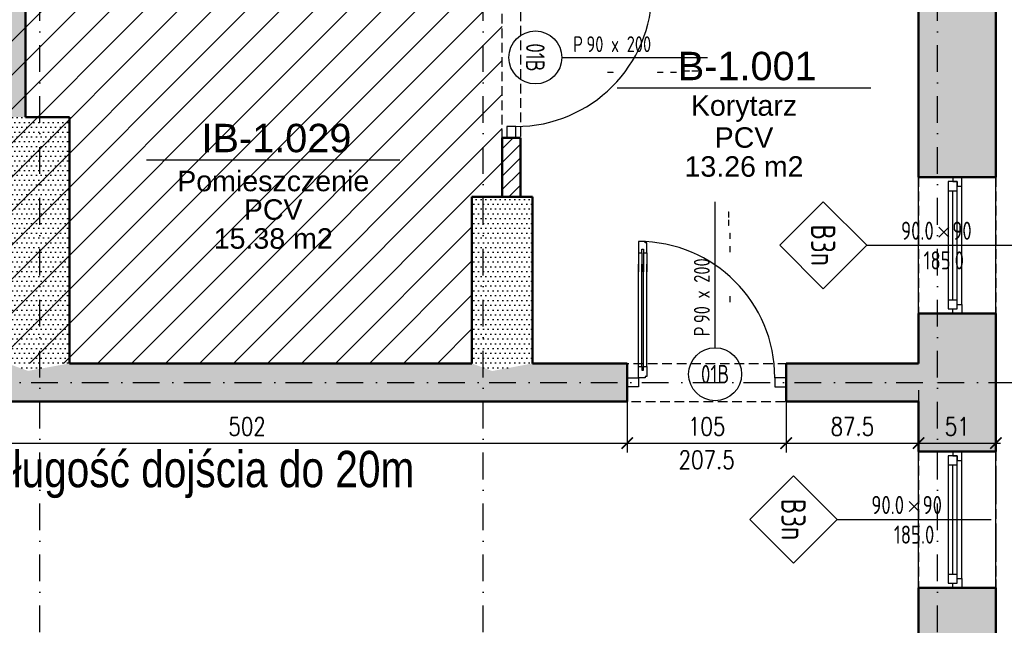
# Model space of a CAD drawing. Header units: millimetres. Extents: x 489 to 7736, y 461 to 5981.
# Tile 39 of 62: x 5162 to 5812, y 1859 to 2258. Entities that reach past the tile are written whole.
import ezdxf
from ezdxf.enums import TextEntityAlignment as Align

# ---------------------------------------------------------------- set-up
doc = ezdxf.new("R2010")
doc.units = ezdxf.units.MM
for name, pattern in [('DOT___DASHED', [33.523888, 17.638888, -8.819444, 0.01, -7.055556]), ('HIDDEN', [9.525, 6.35, -3.175]), ('MO', [0.7, 0.35, -0.17, 0.01, -0.17])]:
    doc.linetypes.add(name, pattern=pattern)
for name, color, linetype in [('BS_OSM', 4, 'MO'), ('WK-Drzwi', 9, 'Continuous'), ('WK-EtykDrzwi', 11, 'Continuous'), ('WK-EtykOkna', 11, 'Continuous'), ('WK-EtykPom', 161, 'Continuous'), ('WK-Okna', 143, 'Continuous'), ('WK-Otwory', 9, 'Continuous'), ('WK-PPoż', 1, 'Continuous'), ('WK-Siatka', 240, 'DOT___DASHED'), ('WK-Wymiary', 8, 'Continuous'), ('WK-Ściany', 7, 'Continuous')]:
    doc.layers.add(name, color=color, linetype=linetype)
doc.layers.add('WK-PLANSZA', color=253, linetype='Continuous', lineweight=9)
doc.layers.add('WK-Pomieszczenia', color=173, linetype='Continuous', plot=False)
doc.styles.add('Arial', font='micross.ttf', dxfattribs={"width": 0.9})
doc.styles.add('iso cp', font='isocpeur.ttf')
doc.styles.add('RomanS-Narrow', font='romans.shx', dxfattribs={"width": 0.8})
doc.styles.get("Standard").update_dxf_attribs({"font": 'ARIAL.TTF'})
doc.dimstyles.new('AEC Dimension 1-50', dxfattribs={"dimtxt": 12, "dimasz": 0.075, "dimexe": 6.25, "dimexo": 0, "dimgap": 5, "dimtad": 1, "dimdec": 1, "dimrnd": 0.5, "dimzin": 9, "dimdsep": 46, "dimtxsty": 'RomanS-Narrow', "dimblk": 'ARCHTICK', "dimcen": 0.125, "dimdle": 3.125, "dimclrd": 8, "dimclre": 8, "dimclrt": 256, "dimadec": 1, "dimazin": 0, "dimtfac": 1, "dimtdec": 1, "dimtmove": 2, "dimatfit": 2, "dimfxl": 0, "dimtolj": 1, "dimtzin": 0, "dimarcsym": 0})
pattern_1 = [(360, (699.431, 930.084), (1.5875, 3.175), [0, -3.175])]

# ---------------------------------------------------------------- blocks, each defined once
blk = doc.blocks.new('L2')
at = {"color": 8}
for p, q in [((7.5, 5), (20, 5)), ((7.5, 0), (20, 0))]:
    blk.add_line(p, q, dxfattribs=at)
at = {"color": 4}
for p, q in [((7.5, 3), (20, 3)), ((7.5, 2), (20, 2))]:
    blk.add_line(p, q, dxfattribs=at)
blk.add_lwpolyline([(0, 1), (0, 5), (7.5, 5), (7.5, 3), (5, 3), (5, 2), (7.5, 2), (7.5, 0), (1, 0), (1, 1)], close=True)
blk = doc.blocks.new('L3')
for p, q in [((-22.5, -0.5), (-22.5, 0.5)), ((22.5, -0.5), (22.5, 0.5))]:
    blk.add_line(p, q)
at = {"color": 8}
for p, q in [((-15, 2.5), (15, 2.5)), ((-15, -2.5), (15, -2.5))]:
    blk.add_line(p, q, dxfattribs=at)
at = {"color": 4}
for p, q in [((-15, 0.5), (15, 0.5)), ((-15, 0.5), (15, 0.5)), ((-15, -0.5), (15, -0.5)), ((-15, -0.5), (15, -0.5))]:
    blk.add_line(p, q, dxfattribs=at)
blk = doc.blocks.new('_ArchTick')
at = {"color": 0, "linetype": 'ByBlock', "const_width": 15}
blk.add_lwpolyline([(-50, -50), (50, 50)], dxfattribs=at)
blk = doc.blocks.new('*D1139')
at = {"layer": 'Defpoints', "color": 0}
for p in [(5061.13, 2013.89), (5563.18, 2013.89), (5563.18, 1978.89)]:
    blk.add_point(p, dxfattribs=at)
at = {"layer": 'WK-Wymiary', "color": 8, "linetype": 'Continuous', "lineweight": -2, "ltscale": 1.3}
for p, q in [((5061.13, 2013.89), (5061.13, 1972.64)), ((5563.18, 2013.89), (5563.18, 1972.64)), ((5058.01, 1978.89), (5566.31, 1978.89))]:
    blk.add_line(p, q, dxfattribs=at)
at = {"layer": 'WK-Wymiary', "color": 8, "linetype": 'ByBlock', "lineweight": -2, "xscale": 0.075, "yscale": 0.075, "zscale": 0.075, "rotation": 180}
blk.add_blockref('_ArchTick', (5061.13, 1978.89), dxfattribs=at)
at = {"layer": 'WK-Wymiary', "color": 8, "linetype": 'ByBlock', "lineweight": -2, "xscale": 0.075, "yscale": 0.075, "zscale": 0.075}
blk.add_blockref('_ArchTick', (5563.18, 1978.89), dxfattribs=at)
at = {"layer": 'WK-Wymiary', "lineweight": -3, "insert": (5312.16, 1989.89), "char_height": 12, "attachment_point": 5, "style": 'RomanS-Narrow'}
blk.add_mtext('\\A1;\\A1;502', dxfattribs=at)
blk = doc.blocks.new('*D1140')
at = {"layer": 'Defpoints', "color": 0}
for p in [(5563.18, 2013.89), (5668.18, 2013.89), (5668.18, 1978.89)]:
    blk.add_point(p, dxfattribs=at)
at = {"layer": 'WK-Wymiary', "color": 8, "linetype": 'Continuous', "lineweight": -2, "ltscale": 1.3}
for p, q in [((5563.18, 2013.89), (5563.18, 1972.64)), ((5668.18, 2013.89), (5668.18, 1972.64)), ((5560.06, 1978.89), (5671.31, 1978.89))]:
    blk.add_line(p, q, dxfattribs=at)
at = {"layer": 'WK-Wymiary', "color": 8, "linetype": 'ByBlock', "lineweight": -2, "xscale": 0.075, "yscale": 0.075, "zscale": 0.075, "rotation": 180}
blk.add_blockref('_ArchTick', (5563.18, 1978.89), dxfattribs=at)
at = {"layer": 'WK-Wymiary', "color": 8, "linetype": 'ByBlock', "lineweight": -2, "xscale": 0.075, "yscale": 0.075, "zscale": 0.075}
blk.add_blockref('_ArchTick', (5668.18, 1978.89), dxfattribs=at)
at = {"layer": 'WK-Wymiary', "lineweight": -3, "insert": (5615.68, 1989.89), "char_height": 12, "attachment_point": 5, "style": 'RomanS-Narrow'}
blk.add_mtext('\\A1;\\A1;105', dxfattribs=at)
blk = doc.blocks.new('*D1141')
at = {"layer": 'Defpoints', "color": 0}
for p in [(5668.18, 2013.89), (5755.68, 2013.89), (5755.68, 1978.89)]:
    blk.add_point(p, dxfattribs=at)
at = {"layer": 'WK-Wymiary', "color": 8, "linetype": 'Continuous', "lineweight": -2, "ltscale": 1.3}
for p, q in [((5668.18, 2013.89), (5668.18, 1972.64)), ((5755.68, 2013.89), (5755.68, 1972.64)), ((5665.06, 1978.89), (5758.81, 1978.89))]:
    blk.add_line(p, q, dxfattribs=at)
at = {"layer": 'WK-Wymiary', "color": 8, "linetype": 'ByBlock', "lineweight": -2, "xscale": 0.075, "yscale": 0.075, "zscale": 0.075, "rotation": 180}
blk.add_blockref('_ArchTick', (5668.18, 1978.89), dxfattribs=at)
at = {"layer": 'WK-Wymiary', "color": 8, "linetype": 'ByBlock', "lineweight": -2, "xscale": 0.075, "yscale": 0.075, "zscale": 0.075}
blk.add_blockref('_ArchTick', (5755.68, 1978.89), dxfattribs=at)
at = {"layer": 'WK-Wymiary', "lineweight": -3, "insert": (5711.93, 1989.89), "char_height": 12, "attachment_point": 5, "style": 'RomanS-Narrow'}
blk.add_mtext('\\A1;\\A1;87.5', dxfattribs=at)
blk = doc.blocks.new('*D1142')
at = {"layer": 'Defpoints', "color": 0}
for p in [(5755.68, 2013.89), (5806.68, 1978.89), (5806.68, 1943.89)]:
    blk.add_point(p, dxfattribs=at)
at = {"layer": 'WK-Wymiary', "color": 8, "linetype": 'Continuous', "lineweight": -2, "ltscale": 1.3}
for p, q in [((5755.68, 2013.89), (5755.68, 1972.64)), ((5806.68, 1943.89), (5806.68, 1985.14)), ((5752.56, 1978.89), (5809.81, 1978.89))]:
    blk.add_line(p, q, dxfattribs=at)
at = {"layer": 'WK-Wymiary', "color": 8, "linetype": 'ByBlock', "lineweight": -2, "xscale": 0.075, "yscale": 0.075, "zscale": 0.075, "rotation": 180}
blk.add_blockref('_ArchTick', (5755.68, 1978.89), dxfattribs=at)
at = {"layer": 'WK-Wymiary', "color": 8, "linetype": 'ByBlock', "lineweight": -2, "xscale": 0.075, "yscale": 0.075, "zscale": 0.075}
blk.add_blockref('_ArchTick', (5806.68, 1978.89), dxfattribs=at)
at = {"layer": 'WK-Wymiary', "lineweight": -3, "insert": (5781.18, 1989.89), "char_height": 12, "attachment_point": 5, "style": 'RomanS-Narrow'}
blk.add_mtext('\\A1;\\A1;51', dxfattribs=at)
blk = doc.blocks.new('WK_WindowTag01_50_L')
for p, q in [((0, -2.543), (0, 0)), ((-0.296, -1.19), (-0.133, -1.353)), ((-0.133, -1.19), (-0.296, -1.353))]:
    blk.add_line(p, q)
blk.add_lwpolyline([(0, -2.543), (0.719, -3.262), (0, -3.981), (-0.719, -3.262)], close=True)
at = {"color": 0, "linetype": 'ByBlock', "lineweight": -2, "style": 'RomanS-Narrow', "width": 0.75}
blk.add_attdef('OKNA_OBIEKTY:WYSOKOŚĆ', text='', height=0.3, rotation=90, dxfattribs=at).set_placement((0, -1.131), align=Align.BOTTOM_LEFT)
blk.add_attdef('OKNA_OBIEKTY:PARAPET', text='', height=0.3, rotation=90, dxfattribs=at).set_placement((0.099, -1.271), align=Align.TOP_CENTER)
blk.add_attdef('OKNA_OBIEKTY:SZEROKOŚĆ', text='', height=0.3, rotation=90, dxfattribs=at).set_placement((0, -1.437), align=Align.BOTTOM_RIGHT)
at = {"color": 0, "linetype": 'ByBlock', "lineweight": -2, "style": 'RomanS-Narrow', "width": 0.75, "flags": 8}
blk.add_attdef('OKNA_OBIEKTY:SYMBOL', text='', height=0.4, dxfattribs=at).set_placement((0, -3.262), align=Align.MIDDLE)
blk = doc.blocks.new('WK_Door_Tag_02_50L')
at = {"color": 0, "linetype": 'ByBlock', "lineweight": -2}
blk.add_line((0, 0), (0, 2.75), dxfattribs=at)
blk.add_circle((0, -0.5), 0.5, dxfattribs=at)
at = {"color": 0, "linetype": 'ByBlock', "lineweight": -2, "style": 'RomanS-Narrow', "width": 0.75}
for tag, p in [('DRZWI_OBIEKTY:WYPOSAZENIESAMOZAMYKACZ', (0.1, 2.031)), ('DRZWI_OBIEKTY:WYPOSAZENIEKRATKAWENT', (0.1, 1.781)), ('DRZWI_OBIEKTY:KONTROLADOSTĘPU', (0.1, 2.28)), ('DRZWI_STYL:KLASAPPOŻ', (0.1, 0.839))]:
    blk.add_attdef(tag, text='', height=0.3, rotation=90, dxfattribs=at).set_placement(p, align=Align.TOP_LEFT)
for tag, p in [('DRZWI_STYL:KIERUNEKOTWIERANIAZNAK', (-0.1, 0.214)), ('DRZWI_STYL:ROZMIAR', (-0.1, 0.464))]:
    blk.add_attdef(tag, p, '', height=0.3, rotation=90, dxfattribs=at)
at = {"color": 0, "linetype": 'ByBlock', "lineweight": -2, "style": 'RomanS-Narrow', "width": 0.75, "flags": 4}
blk.add_attdef('DRZWI_OBIEKTY:SYMBOL', text='', height=0.35, rotation=360, dxfattribs=at).set_placement((0, -0.5), align=Align.MIDDLE_CENTER)
blk = doc.blocks.new('WK_Pow_tag_01_50')
at = {"color": 0, "linetype": 'ByBlock'}
blk.add_line((-2.789, 0), (2.789, 0), dxfattribs=at)
at = {"color": 0, "linetype": 'ByBlock', "style": 'Arial'}
for tag, height, p in [('POWIERZCHNIE:NUMERAUTO', 0.625, (0.071, 0.482)), ('POWIERZCHNIE:NAZWA', 0.45, (0, -0.455)), ('POWIERZCHNIE_WYKOŃCZENIE:POSADZKA', 0.45, (0, -1.091)), ('POWIERZCHNIE_STYL:POWOBLICZ', 0.45, (0, -1.728))]:
    blk.add_attdef(tag, text='', height=height, dxfattribs=at).set_placement(p, align=Align.MIDDLE)

msp = doc.modelspace()

# ---------------------------------------------------------------- hatches: boundary and pattern name
at = {"layer": 'WK-PLANSZA', "ltscale": 1.3, "transparency": 33554546}
h = msp.add_hatch(dxfattribs=at)
h.set_pattern_fill('ANSI31', color=8, scale=5)
h.set_pattern_definition([(45, (699.431, 930.084), (-11.22532, 11.22532), [])])
h.paths.add_polyline_path([(4824.3, 2541.81), (4579.3, 2541.8), (4579.3, 2031.47), (4809.3, 2031.47), (4809.3, 2051.7), (4960.13, 2051.7), (4960.13, 2031.47), (5460.68, 2031.47), (5460.68, 2141.47), (5480.68, 2141.47), (5480.68, 2541.81)])
at = {"layer": 'WK-Ściany', "linetype": 'Continuous', "lineweight": -3}
h = msp.add_hatch(dxfattribs=at)
h.set_pattern_fill('DOTS', color=253, scale=2, style=0)
h.set_pattern_definition(pattern_1)
h.paths.add_polyline_path([(5806.68, 1326.87), (5771.68, 1330.87), (5755.68, 1326.87), (5755.68, 1266.87), (5806.68, 1266.87)], flags=0)
h.paths.add_polyline_path([(5806.68, 1086.87), (5755.68, 1086.87), (5806.68, 1035.87)], flags=0)
h.paths.add_polyline_path([(5806.68, 1550.87), (5771.68, 1546.87), (5755.68, 1538.87), (5755.68, 1338.87), (5771.68, 1330.87), (5806.68, 1326.87)], flags=0)
h.paths.add_polyline_path([(5806.68, 2031.47), (5770.6, 2023.14), (5755.68, 2006.47), (5755.68, 1973.47), (5806.68, 1973.47)], flags=0)
h.paths.add_polyline_path([(5806.68, 1883.47), (5755.68, 1883.47), (5755.68, 1706.87), (5771.68, 1702.87), (5806.68, 1706.87)], flags=0)
h.paths.add_polyline_path([(5806.68, 1706.87), (5771.68, 1702.87), (5755.68, 1694.87), (5755.68, 1690.47), (5806.68, 1690.47)], flags=0)
h.paths.add_polyline_path([(5806.68, 1600.47), (5755.68, 1600.47), (5755.68, 1550.87), (5771.68, 1546.87), (5806.68, 1550.87)], flags=0)
h.paths.add_polyline_path([(5806.68, 2592.81), (5755.68, 2541.81), (5755.68, 2301.81), (5806.68, 2301.81)], flags=0)
h.paths.add_polyline_path([(5806.68, 2301.81), (5755.68, 2301.81), (5755.68, 2154.47), (5806.68, 2154.47)], flags=0)
h.paths.add_polyline_path([(5806.68, 2064.47), (5755.68, 2064.47), (5755.68, 2031.47), (5770.6, 2023.14), (5806.68, 2031.47)], flags=0)
h = msp.add_hatch(dxfattribs=at)
h.set_pattern_fill('DOTS', color=253, scale=2, style=0)
h.set_pattern_definition(pattern_1)
h.paths.add_polyline_path([(5165.8, 2541.81), (5157.8, 2557.81), (5153.8, 2541.81), (5153.8, 2194.1), (5165.8, 2194.1)], flags=0)
at = {"layer": 'WK-Ściany', "linetype": 'Continuous', "lineweight": 0}
h = msp.add_hatch(dxfattribs=at)
h.set_pattern_fill('ANSI31', color=1, scale=2, style=0)
h.set_pattern_definition([(45, (699.431, 930.084), (-4.490128, 4.490128), [])])
h.paths.add_polyline_path([(5480.68, 2141.47), (5492.68, 2141.47), (5492.68, 2180.39), (5480.68, 2180.39)], flags=0)
h.paths.add_polyline_path([(5480.68, 2285.39), (5492.68, 2285.39), (5492.68, 2301.81), (5480.68, 2301.81)], flags=0)
at = {"layer": 'WK-Ściany', "linetype": 'Continuous', "lineweight": -3}
h = msp.add_hatch(dxfattribs=at)
h.set_pattern_fill('DOTS', color=253, scale=2, style=0)
h.set_pattern_definition(pattern_1)
h.paths.add_polyline_path([(5165.8, 2194.1), (5153.8, 2194.1), (5153.8, 2031.47), (5167.49, 2026.56), (5194.87, 2031.47), (5194.87, 2194.1)], flags=0)
h = msp.add_hatch(dxfattribs=at)
h.set_pattern_fill('DOTS', color=253, scale=2, style=0)
h.set_pattern_definition(pattern_1)
h.paths.add_polyline_path([(5500.68, 2141.47), (5460.68, 2141.47), (5460.68, 2031.47), (5474.02, 2026.47), (5500.68, 2031.47)], flags=0)
h = msp.add_hatch(dxfattribs=at)
h.set_pattern_fill('DOTS', color=253, scale=2, style=0)
h.set_pattern_definition([(360, (699.431, 930.084), (1.5875, 3.175), [0, -3.175])])
h.paths.add_polyline_path([(5153.8, 2006.47), (5167.49, 2026.56), (5153.8, 2031.47), (5061.13, 2031.47), (5061.13, 2006.47)], flags=0)
h.paths.add_polyline_path([(4961.98, 2006.47), (4961.98, 2031.47), (4960.13, 2031.47), (4960.13, 2006.47)], flags=0)
h.paths.add_polyline_path([(5755.68, 2006.47), (5770.6, 2023.14), (5755.68, 2031.47), (5668.18, 2031.47), (5668.18, 2006.47)], flags=0)
h.paths.add_polyline_path([(5563.18, 2006.47), (5563.18, 2031.47), (5500.68, 2031.47), (5474.02, 2026.47), (5460.68, 2006.47)], flags=0)
h.paths.add_polyline_path([(5460.68, 2006.47), (5474.02, 2026.47), (5460.68, 2031.47), (5194.87, 2031.47), (5167.49, 2026.56), (5153.8, 2006.47)], flags=0)

# ---------------------------------------------------------------- linework, layer by layer
at = {"layer": 'BS_OSM', "ltscale": 50}
msp.add_line((5806.83, 1801.47), (5806.83, 1995.47), dxfattribs=at)
at = {"layer": 'WK-Drzwi', "color": 9, "linetype": 'Continuous', "lineweight": -3}
for points in [[(5483.68, 2187.89), (5483.68, 2180.39), (5489.68, 2180.39), (5489.68, 2187.89)], [(5570.68, 2015.97), (5563.18, 2015.97), (5563.18, 2021.97), (5570.68, 2021.97)], [(5660.68, 2015.97), (5668.18, 2015.97), (5668.18, 2021.97), (5660.68, 2021.97)]]:
    msp.add_lwpolyline(points, close=True, dxfattribs=at)
at = {"layer": 'WK-Drzwi', "color": 8, "linetype": 'Continuous', "lineweight": -3}
for centre, start, end in [((5489.68, 2277.89), 270, 0), ((5570.68, 2021.97), 0, 90)]:
    msp.add_arc(centre, 90, start, end, dxfattribs=at)
at = {"layer": 'WK-Okna', "color": 143, "linetype": 'Continuous', "lineweight": -3}
for p, q in [((5755.68, 2064.47), (5755.68, 2154.47)), ((5806.68, 2064.47), (5806.68, 2154.47)), ((5784.18, 2070.47), (5784.18, 2148.47)), ((5775.18, 2145.47), (5781.18, 2145.47)), ((5778.18, 2073.47), (5778.18, 2145.47)), ((5775.18, 2073.47), (5781.18, 2073.47)), ((5755.68, 1883.47), (5755.68, 1973.47)), ((5806.68, 1883.47), (5806.68, 1973.47)), ((5775.18, 1964.47), (5781.18, 1964.47)), ((5778.18, 1892.47), (5778.18, 1964.47)), ((5784.18, 1889.47), (5784.18, 1967.47)), ((5775.18, 1892.47), (5781.18, 1892.47))]:
    msp.add_line(p, q, dxfattribs=at)
for points in [[(5784.18, 2148.47), (5784.18, 2154.47), (5778.18, 2154.47), (5778.18, 2151.47), (5781.18, 2151.47), (5781.18, 2148.47)], [(5775.18, 2067.47), (5781.18, 2067.47), (5781.18, 2151.47), (5775.18, 2151.47)], [(5784.18, 2070.47), (5784.18, 2064.47), (5778.18, 2064.47), (5778.18, 2067.47), (5781.18, 2067.47), (5781.18, 2070.47)], [(5775.18, 1886.47), (5781.18, 1886.47), (5781.18, 1970.47), (5775.18, 1970.47)], [(5784.18, 1967.47), (5784.18, 1973.47), (5778.18, 1973.47), (5778.18, 1970.47), (5781.18, 1970.47), (5781.18, 1967.47)], [(5784.18, 1889.47), (5784.18, 1883.47), (5778.18, 1883.47), (5778.18, 1886.47), (5781.18, 1886.47), (5781.18, 1889.47)]]:
    msp.add_lwpolyline(points, close=True, dxfattribs=at)
at = {"layer": 'WK-Otwory', "color": 9, "linetype": 'HIDDEN', "lineweight": -3}
for p, q in [((5755.68, 2154.47), (5755.68, 2064.47)), ((5806.68, 2154.47), (5806.68, 2064.47)), ((5755.68, 1973.47), (5755.68, 1883.47)), ((5806.68, 1973.47), (5806.68, 1883.47))]:
    msp.add_line(p, q, dxfattribs=at)
at = {"layer": 'WK-Otwory', "color": 9, "linetype": 'Continuous', "lineweight": -3}
for p, q in [((5806.68, 2154.47), (5755.68, 2154.47)), ((5806.68, 2064.47), (5755.68, 2064.47)), ((5806.68, 1973.47), (5755.68, 1973.47)), ((5806.68, 1883.47), (5755.68, 1883.47))]:
    msp.add_line(p, q, dxfattribs=at)
at = {"layer": 'WK-Pomieszczenia', "color": 173, "linetype": 'HIDDEN', "lineweight": -3}
for p, q in [((5165.8, 2541.81), (5165.8, 2194.1)), ((5480.68, 2141.47), (5480.68, 2541.81)), ((5755.68, 2031.47), (5755.68, 2541.81)), ((5492.68, 2301.81), (5492.68, 2141.47)), ((5165.8, 2194.1), (5194.87, 2194.1)), ((5194.87, 2194.1), (5194.87, 2031.47)), ((5460.68, 2031.47), (5460.68, 2141.47)), ((5460.68, 2141.47), (5480.68, 2141.47)), ((5492.68, 2141.47), (5500.68, 2141.47)), ((5500.68, 2141.47), (5500.68, 2031.47)), ((5194.87, 2031.47), (5460.68, 2031.47)), ((5500.68, 2031.47), (5755.68, 2031.47)), ((3975.26, 2006.47), (5755.68, 2006.47)), ((5755.68, 1706.87), (5755.68, 2006.47))]:
    msp.add_line(p, q, dxfattribs=at)
at = {"layer": 'WK-Siatka', "color": 240, "linetype": 'DOT___DASHED', "lineweight": -3}
for p, q in [((5175.32, 946.58), (5175.32, 2632.81)), ((5468.09, 946.58), (5468.09, 2632.81)), ((5768.18, 946.58), (5768.18, 2632.81)), ((1875.32, 2018.97), (5768.18, 2018.97)), ((5768.18, 2018.97), (5908.18, 2018.97))]:
    msp.add_line(p, q, dxfattribs=at)
at = {"layer": 'WK-Ściany', "color": 7, "linetype": 'Continuous', "lineweight": 50}
for p, q in [((5806.68, 2154.47), (5806.68, 2592.81)), ((5165.8, 2194.1), (5165.8, 2541.81)), ((5755.68, 2154.47), (5755.68, 2541.81)), ((5194.87, 2194.1), (5165.8, 2194.1)), ((5194.87, 2031.47), (5194.87, 2194.1)), ((5492.68, 2180.39), (5480.68, 2180.39)), ((5480.68, 2180.39), (5480.68, 2141.47)), ((5492.68, 2141.47), (5492.68, 2180.39)), ((5755.68, 2154.47), (5806.68, 2154.47)), ((5500.68, 2141.47), (5460.68, 2141.47)), ((5460.68, 2141.47), (5460.68, 2031.47)), ((5480.68, 2141.47), (5492.68, 2141.47)), ((5500.68, 2031.47), (5500.68, 2141.47)), ((5806.68, 2064.47), (5755.68, 2064.47)), ((5755.68, 2064.47), (5755.68, 2031.47)), ((5806.68, 1973.47), (5806.68, 2064.47)), ((5460.68, 2031.47), (5194.87, 2031.47)), ((5563.18, 2031.47), (5500.68, 2031.47)), ((5563.18, 2006.47), (5563.18, 2031.47)), ((5755.68, 2031.47), (5668.18, 2031.47)), ((5668.18, 2031.47), (5668.18, 2006.47)), ((5061.13, 2006.47), (5563.18, 2006.47)), ((5668.18, 2006.47), (5755.68, 2006.47)), ((5755.68, 2006.47), (5755.68, 1973.47)), ((5755.68, 1973.47), (5806.68, 1973.47)), ((5806.68, 1883.47), (5755.68, 1883.47)), ((5755.68, 1883.47), (5755.68, 1706.87)), ((5806.68, 1690.47), (5806.68, 1883.47))]:
    msp.add_line(p, q, dxfattribs=at)

# ---------------------------------------------------------------- block references
at = {"layer": 'WK-Drzwi', "color": 9, "linetype": 'Continuous', "lineweight": -3, "extrusion": (0, 0, -1), "yscale": 1.0999999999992, "zscale": -1, "rotation": 270.0000000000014}
msp.add_blockref('L2', (-5576.18, 2111.97), dxfattribs=at)
at = {"layer": 'WK-Drzwi', "color": 9, "linetype": 'Continuous', "lineweight": -3, "xscale": 1.99999999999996, "yscale": 1.1, "rotation": 89.99999999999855}
msp.add_blockref('L3', (5573.43, 2066.97), dxfattribs=at)
at = {"layer": 'WK-Drzwi', "color": 9, "linetype": 'Continuous', "lineweight": -3, "yscale": 1.0999999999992, "rotation": 89.99999999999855}
msp.add_blockref('L2', (5576.18, 2021.97), dxfattribs=at)
at = {"layer": 'WK-EtykDrzwi', "color": 11, "linetype": 'Continuous', "lineweight": -3, "ltscale": 1.3}
ref = msp.add_blockref('WK_Door_Tag_02_50L', (5520.04, 2233.42), dxfattribs=dict(at, xscale=35, yscale=35, zscale=8, rotation=270))
ref.add_attrib('DRZWI_OBIEKTY:KONTROLADOSTĘPU', '--', dxfattribs={"layer": '0', "color": 0, "linetype": 'ByBlock', "lineweight": -2, "height": 10.5, "style": 'iso cp', "width": 0.75}).set_placement((5599.85, 2230.8), align=Align.TOP_LEFT)
ref.add_attrib('DRZWI_STYL:KIERUNEKOTWIERANIAZNAK', 'P', (5527.54, 2236.92), dxfattribs={"layer": '0', "color": 0, "linetype": 'ByBlock', "lineweight": -2, "height": 10.5, "style": 'iso cp', "width": 0.75})
ref.add_attrib('DRZWI_STYL:KLASAPPOŻ', '-', dxfattribs={"layer": '0', "color": 0, "linetype": 'ByBlock', "lineweight": -2, "height": 10.5, "style": 'iso cp', "width": 0.75}).set_placement((5549.42, 2229.92), align=Align.TOP_LEFT)
ref.add_attrib('DRZWI_STYL:ROZMIAR', '90 x 200', (5536.29, 2236.92), dxfattribs={"layer": '0', "color": 0, "linetype": 'ByBlock', "lineweight": -2, "height": 10.5, "style": 'iso cp', "width": 0.75})
ref.add_attrib('DRZWI_OBIEKTY:WYPOSAZENIESAMOZAMYKACZ', '-', dxfattribs={"layer": '0', "color": 0, "linetype": 'ByBlock', "lineweight": -2, "height": 10.5, "style": 'iso cp', "width": 0.75}).set_placement((5591.11, 2229.92), align=Align.TOP_LEFT)
ref.add_attrib('DRZWI_OBIEKTY:WYPOSAZENIEKRATKAWENT', '-', dxfattribs={"layer": '0', "color": 0, "linetype": 'ByBlock', "lineweight": -2, "height": 10.5, "style": 'iso cp', "width": 0.75}).set_placement((5582.36, 2229.92), align=Align.TOP_LEFT)
ref.add_attrib('DRZWI_OBIEKTY:SYMBOL', '01B', dxfattribs={"layer": '0', "color": 0, "linetype": 'ByBlock', "lineweight": -2, "height": 12.25, "rotation": 270, "style": 'iso cp', "width": 0.75}).set_placement((5502.54, 2233.42), align=Align.MIDDLE_CENTER)
ref = msp.add_blockref('WK_Door_Tag_02_50L', (5621.25, 2041.87), dxfattribs=dict(at, xscale=35, yscale=35, zscale=8))
ref.add_attrib('DRZWI_OBIEKTY:KONTROLADOSTĘPU', '--', dxfattribs={"layer": '0', "color": 0, "linetype": 'ByBlock', "lineweight": -2, "height": 10.5, "rotation": 90, "style": 'iso cp', "width": 0.75}).set_placement((5623.88, 2121.68), align=Align.TOP_LEFT)
ref.add_attrib('DRZWI_STYL:KIERUNEKOTWIERANIAZNAK', 'P', (5617.75, 2049.37), dxfattribs={"layer": '0', "color": 0, "linetype": 'ByBlock', "lineweight": -2, "height": 10.5, "rotation": 90, "style": 'iso cp', "width": 0.75})
ref.add_attrib('DRZWI_STYL:KLASAPPOŻ', '-', dxfattribs={"layer": '0', "color": 0, "linetype": 'ByBlock', "lineweight": -2, "height": 10.5, "rotation": 90, "style": 'iso cp', "width": 0.75}).set_placement((5624.75, 2071.25), align=Align.TOP_LEFT)
ref.add_attrib('DRZWI_STYL:ROZMIAR', '90 x 200', (5617.75, 2058.12), dxfattribs={"layer": '0', "color": 0, "linetype": 'ByBlock', "lineweight": -2, "height": 10.5, "rotation": 90, "style": 'iso cp', "width": 0.75})
ref.add_attrib('DRZWI_OBIEKTY:WYPOSAZENIESAMOZAMYKACZ', '-', dxfattribs={"layer": '0', "color": 0, "linetype": 'ByBlock', "lineweight": -2, "height": 10.5, "rotation": 90, "style": 'iso cp', "width": 0.75}).set_placement((5624.75, 2112.94), align=Align.TOP_LEFT)
ref.add_attrib('DRZWI_OBIEKTY:WYPOSAZENIEKRATKAWENT', '-', dxfattribs={"layer": '0', "color": 0, "linetype": 'ByBlock', "lineweight": -2, "height": 10.5, "rotation": 90, "style": 'iso cp', "width": 0.75}).set_placement((5624.75, 2104.19), align=Align.TOP_LEFT)
ref.add_attrib('DRZWI_OBIEKTY:SYMBOL', '01B', dxfattribs={"layer": '0', "color": 0, "linetype": 'ByBlock', "lineweight": -2, "height": 12.25, "style": 'iso cp', "width": 0.75}).set_placement((5621.25, 2024.37), align=Align.MIDDLE_CENTER)
at = {"layer": 'WK-EtykOkna', "color": 11, "linetype": 'Continuous', "lineweight": -3, "ltscale": 1.3}
ref = msp.add_blockref('WK_WindowTag01_50_L', (5823.15, 2109.47, 85), dxfattribs=dict(at, xscale=40, yscale=40, zscale=40, rotation=270))
ref.add_attrib('OKNA_OBIEKTY:SYMBOL', 'B3n', dxfattribs={"layer": '0', "color": 0, "linetype": 'ByBlock', "lineweight": -2, "height": 16, "rotation": 270, "style": 'iso cp', "width": 0.75}).set_placement((5692.67, 2109.47, 85), align=Align.MIDDLE)
ref.add_attrib('OKNA_OBIEKTY:SZEROKOŚĆ', '90.0', dxfattribs={"layer": '0', "color": 0, "linetype": 'ByBlock', "lineweight": -2, "height": 12, "style": 'iso cp', "width": 0.75}).set_placement((5765.68, 2109.47, 85), align=Align.BOTTOM_RIGHT)
ref.add_attrib('OKNA_OBIEKTY:WYSOKOŚĆ', '90', dxfattribs={"layer": '0', "color": 0, "linetype": 'ByBlock', "lineweight": -2, "height": 12, "style": 'iso cp', "width": 0.75}).set_placement((5777.91, 2109.47, 85), align=Align.BOTTOM_LEFT)
ref.add_attrib('OKNA_OBIEKTY:PARAPET', '185.0', dxfattribs={"layer": '0', "color": 0, "linetype": 'ByBlock', "lineweight": -2, "height": 12, "style": 'iso cp', "width": 0.75}).set_placement((5772.29, 2105.5, 85), align=Align.TOP_CENTER)
ref = msp.add_blockref('WK_WindowTag01_50_L', (5803.54, 1928.47), dxfattribs=dict(at, xscale=40, yscale=40, zscale=40, rotation=270))
ref.add_attrib('OKNA_OBIEKTY:SYMBOL', 'B3n', dxfattribs={"layer": '0', "color": 0, "linetype": 'ByBlock', "lineweight": -2, "height": 16, "rotation": 270, "style": 'iso cp', "width": 0.75}).set_placement((5673.06, 1928.47), align=Align.MIDDLE)
ref.add_attrib('OKNA_OBIEKTY:SZEROKOŚĆ', '90.0', dxfattribs={"layer": '0', "color": 0, "linetype": 'ByBlock', "lineweight": -2, "height": 12, "style": 'iso cp', "width": 0.75}).set_placement((5746.07, 1928.47), align=Align.BOTTOM_RIGHT)
ref.add_attrib('OKNA_OBIEKTY:WYSOKOŚĆ', '90', dxfattribs={"layer": '0', "color": 0, "linetype": 'ByBlock', "lineweight": -2, "height": 12, "style": 'iso cp', "width": 0.75}).set_placement((5758.3, 1928.47), align=Align.BOTTOM_LEFT)
ref.add_attrib('OKNA_OBIEKTY:PARAPET', '185.0', dxfattribs={"layer": '0', "color": 0, "linetype": 'ByBlock', "lineweight": -2, "height": 12, "style": 'iso cp', "width": 0.75}).set_placement((5752.69, 1924.5), align=Align.TOP_CENTER)
at = {"layer": 'WK-EtykPom', "color": 161, "linetype": 'Continuous', "lineweight": -3, "ltscale": 1.3, "xscale": 30, "yscale": 30}
for p, zscale, values in [((5640.35, 2213.32), 30, {'POWIERZCHNIE_WYKOŃCZENIE:POSADZKA': 'PCV', 'POWIERZCHNIE:NUMERAUTO': 'B-1.001', 'POWIERZCHNIE:NAZWA': 'Korytarz', 'POWIERZCHNIE_STYL:POWOBLICZ': '13.26 m2'}), ((5329.43, 2165.79), 40, {'POWIERZCHNIE_WYKOŃCZENIE:POSADZKA': 'PCV', 'POWIERZCHNIE:NUMERAUTO': 'IB-1.029', 'POWIERZCHNIE:NAZWA': 'Pomieszczenie', 'POWIERZCHNIE_STYL:POWOBLICZ': '15.38 m2'})]:
    msp.add_blockref('WK_Pow_tag_01_50', p, dxfattribs=dict(at, zscale=zscale)).add_auto_attribs(values)

# ---------------------------------------------------------------- texts
at = {"layer": 'WK-PPoż', "color": 1, "ltscale": 5, "width": 0.8}
msp.add_text('Długość dojścia do 20m', height=24, dxfattribs=at).set_placement((5137.89, 1949.8))
at = {"layer": 'WK-Wymiary', "color": 8, "linetype": 'Continuous', "lineweight": -3, "insert": (5615.68, 1973.89), "char_height": 12, "attachment_point": 2, "style": 'RomanS-Narrow'}
msp.add_mtext('\\A1;207.5', dxfattribs=at)

# ---------------------------------------------------------------- dimensions: what is measured, and where the dimension line sits
at = {"layer": 'WK-Wymiary', "color": 8, "linetype": 'Continuous', "lineweight": -3, "ltscale": 1.3}
for base, p1, p2, text, picture, middle in [((5563.18, 1978.89), (5061.13, 2013.89), (5563.18, 2013.89), '\\A1;502', '*D1139', (5312.16, 1989.89)), ((5668.18, 1978.89), (5563.18, 2013.89), (5668.18, 2013.89), '\\A1;105', '*D1140', (5615.68, 1989.89)), ((5755.68, 1978.89), (5668.18, 2013.89), (5755.68, 2013.89), '\\A1;87.5', '*D1141', (5711.93, 1989.89)), ((5806.68, 1978.89), (5755.68, 2013.89), (5806.68, 1943.89), '\\A1;51', '*D1142', (5781.18, 1989.89))]:
    dim = msp.add_linear_dim(base=base, p1=p1, p2=p2, text=text, dimstyle='AEC Dimension 1-50', override={"dimclrd": 8, "dimclre": 8, "dimclrt": 256}, dxfattribs=at)
    dim.commit()
    dim.dimension.update_dxf_attribs({"geometry": picture, "text_midpoint": middle})

doc.saveas('drawing.dxf')
